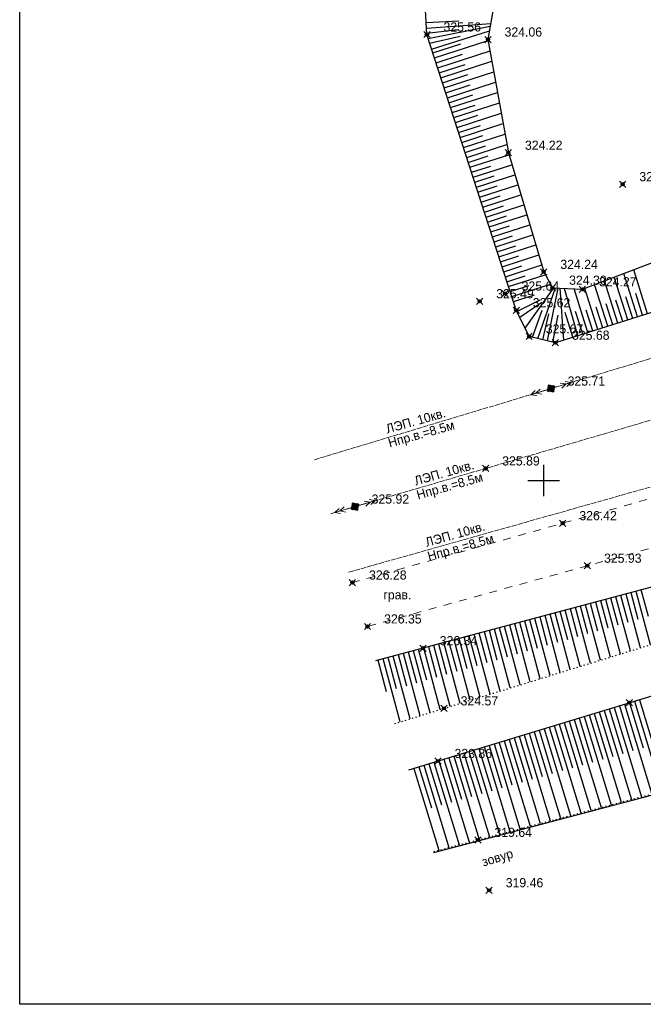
# Model space of a CAD drawing. Header units: metres. Extents: x 707528 to 709248, y 4308395 to 4311045.
# Tile 1 of 104: x 707528 to 707588, y 4308395 to 4308489. Entities that reach past the tile are written whole.
import ezdxf

# ---------------------------------------------------------------- set-up
doc = ezdxf.new("R2010")
doc.units = ezdxf.units.M
doc.header["$LTSCALE"] = 0.5
doc.header["$PDMODE"] = 35
doc.header["$PDSIZE"] = 0.3
for name, pattern in [('Auto_Street_NotBorder_Line_m1', [3, 1.5, -1.5]), ('Commnctn_Electr_VLP_High_Built_m1', [1, 1, 0]), ('ДОРОГИ_СТРОЯЩ', [9, 8, -1]), ('Контура низ откосов  Штриховая 0.1-0.5 - - - - - - -', [0.6, 0.1, -0.5])]:
    doc.linetypes.add(name, pattern=pattern)
for name, color, linetype in [('(001) Сетка', 92, 'Continuous'), ('(002) Рамка', 7, 'Continuous'), ('(004) Точки рельефа', 7, 'Continuous'), ('(022) Возд. Линии', 7, 'Continuous'), ('(025) Дорога', 7, 'Continuous'), ('(027) Гидрография', 7, 'Continuous'), ('(035) Откосы', 7, 'Continuous'), ('(037) Контуры', 7, 'Continuous')]:
    doc.layers.add(name, color=color, linetype=linetype)
doc.layers.add('AUTO#_ROADS_EXIST_L', color=7, linetype='Continuous', lineweight=15, true_color=0x000000)
doc.layers.add('COMMN_OBJCT_#####_B', color=7, linetype='Continuous', lineweight=15, true_color=0x000000)
doc.layers.add('COMMN_OBJCT_ELCTR_B', color=7, linetype='Continuous', true_color=0x000000)
doc.layers.add('COMMN_OBJCT_ELCTR_L', color=7, linetype='Continuous', true_color=0x000000)
doc.styles.add('BM-431', font='txt')
doc.styles.add('D-431', font='txt')

# ---------------------------------------------------------------- blocks, each defined once
blk = doc.blocks.new('CommnctnPoleRCsquare_m1')
at = {"layer": 'COMMN_OBJCT_#####_B', "lineweight": 13, "true_color": 0xfffffe}
blk.add_hatch(color=7, dxfattribs=at).paths.add_polyline_path([(-0.6, 0.6), (-0.6, -0.6), (0.6, -0.6), (0.6, 0.6)])
at = {"layer": 'COMMN_OBJCT_#####_B', "lineweight": 13, "true_color": 0x000000}
blk.add_hatch(color=18, dxfattribs=at).paths.add_polyline_path([(-0.1, 0, 1), (0.1, 0, 1)])
at = {"layer": 'COMMN_OBJCT_#####_B', "color": 18, "lineweight": 9, "true_color": 0x000000}
blk.add_lwpolyline([(0.6, 0.6), (-0.6, 0.6), (-0.6, -0.6), (0.6, -0.6)], close=True, dxfattribs=at)
blk.add_circle((0, 0), 0.1, dxfattribs=at)
blk = doc.blocks.new('ElectricHighVLP_m1')
at = {"layer": 'COMMN_OBJCT_ELCTR_B', "color": 18, "linetype": 'Continuous', "lineweight": 20, "true_color": 0x000000}
for p, q in [((0, 0), (4, 0)), ((3, 0), (2, 0.5)), ((3, 0), (2, -0.5)), ((4, 0), (3, 0.5)), ((4, 0), (3, -0.5))]:
    blk.add_line(p, q, dxfattribs=at)
blk = doc.blocks.new('Setka')
at = {"layer": '(001) Сетка'}
for p, q in [((0, 1.5), (0, -1.5)), ((-1.5, 0), (1.5, 0))]:
    blk.add_line(p, q, dxfattribs=at)

msp = doc.modelspace()

# ---------------------------------------------------------------- linework, layer by layer
at = {"layer": '(002) Рамка', "color": 0}
msp.add_lwpolyline([(707528.465, 4311045.231), (708928.465, 4311045.231), (708928.465, 4308395.231), (707528.465, 4308395.231)], close=True, dxfattribs=at)
at = {"layer": '(027) Гидрография', "color": 4, "elevation": 319.341}
msp.add_lwpolyline([(707567.997, 4308409.714), (707572.213, 4308410.824), (707620.984, 4308423.673), (707772.66, 4308463.725), (707924.336, 4308511.918), (708024.512, 4308543.363), (708124.69, 4308578.077), (708133.047, 4308582.686), (708145.112, 4308589.341), (708157.025, 4308592.604), (708191.793, 4308611.932)], dxfattribs=at)
at = {"layer": '(035) Откосы'}
for p, q in [((707567.266, 4308488.924, 325.412), (707570.374, 4308489.082, 325.412)), ((707567.317, 4308487.928, 325.412), (707570.314, 4308488.262, 325.412)), ((707567.588, 4308486.972, 325.412), (707570.503, 4308487.628, 325.412)), ((707567.895, 4308486.023, 325.412), (707570.562, 4308486.887, 325.412)), ((707568.049, 4308485.549, 325.412), (707573.17, 4308487.207, 325.412)), ((707568.203, 4308485.074, 325.412), (707570.731, 4308485.893, 325.412)), ((707568.356, 4308484.6, 325.412), (707573.348, 4308486.216, 325.412)), ((707568.51, 4308484.125, 325.412), (707570.973, 4308484.923, 325.412)), ((707568.664, 4308483.651, 325.412), (707573.526, 4308485.225, 325.412)), ((707568.817, 4308483.176, 325.412), (707571.216, 4308483.953, 325.412)), ((707568.971, 4308482.702, 325.412), (707573.704, 4308484.235, 325.412)), ((707569.125, 4308482.227, 325.412), (707571.459, 4308482.983, 325.412)), ((707569.278, 4308481.753, 325.412), (707573.883, 4308483.244, 325.412)), ((707569.432, 4308481.278, 325.412), (707571.702, 4308482.013, 325.412)), ((707569.586, 4308480.804, 325.412), (707574.061, 4308482.253, 325.412)), ((707569.739, 4308480.329, 325.412), (707571.945, 4308481.043, 325.412)), ((707569.893, 4308479.854, 325.412), (707574.239, 4308481.262, 325.412)), ((707570.047, 4308479.38, 325.412), (707572.188, 4308480.073, 325.412)), ((707570.2, 4308478.905, 325.412), (707574.418, 4308480.271, 325.412)), ((707570.354, 4308478.431, 325.412), (707572.43, 4308479.103, 325.412)), ((707570.508, 4308477.956, 325.412), (707574.596, 4308479.28, 325.412)), ((707570.661, 4308477.482, 325.412), (707572.673, 4308478.133, 325.412)), ((707570.815, 4308477.007, 325.412), (707574.774, 4308478.289, 325.412)), ((707570.969, 4308476.533, 325.412), (707572.916, 4308477.163, 325.412)), ((707571.122, 4308476.058, 325.412), (707574.952, 4308477.299, 325.412)), ((707571.276, 4308475.584, 325.412), (707573.159, 4308476.193, 325.412)), ((707571.43, 4308475.109, 325.412), (707575.151, 4308476.314, 325.412)), ((707571.584, 4308474.635, 325.412), (707573.439, 4308475.235, 325.412)), ((707571.737, 4308474.16, 325.412), (707575.436, 4308475.358, 325.412)), ((707571.891, 4308473.686, 325.412), (707573.734, 4308474.283, 325.412)), ((707572.045, 4308473.211, 325.412), (707575.72, 4308474.401, 325.412)), ((707572.198, 4308472.736, 325.412), (707574.03, 4308473.33, 325.412)), ((707572.352, 4308472.262, 325.412), (707576.004, 4308473.445, 325.412)), ((707572.506, 4308471.787, 325.412), (707574.326, 4308472.377, 325.412)), ((707572.659, 4308471.313, 325.412), (707576.288, 4308472.488, 325.412)), ((707572.813, 4308470.838, 325.412), (707574.622, 4308471.424, 325.412)), ((707572.967, 4308470.364, 325.412), (707576.572, 4308471.532, 325.412)), ((707573.12, 4308469.889, 325.412), (707574.917, 4308470.471, 325.412)), ((707573.274, 4308469.415, 325.412), (707576.856, 4308470.575, 325.412)), ((707573.428, 4308468.94, 325.412), (707575.213, 4308469.518, 325.412)), ((707573.581, 4308468.466, 325.412), (707577.141, 4308469.618, 325.412)), ((707573.735, 4308467.991, 325.412), (707575.509, 4308468.566, 325.412)), ((707573.889, 4308467.517, 325.412), (707577.425, 4308468.662, 325.412)), ((707574.042, 4308467.042, 325.412), (707575.805, 4308467.613, 325.412)), ((707574.196, 4308466.568, 325.412), (707577.709, 4308467.705, 325.412)), ((707574.35, 4308466.093, 325.412), (707576.1, 4308466.66, 325.412)), ((707574.503, 4308465.619, 325.412), (707577.993, 4308466.749, 325.412)), ((707574.657, 4308465.144, 325.412), (707576.396, 4308465.707, 325.412)), ((707574.811, 4308464.669, 325.412), (707578.277, 4308465.792, 325.412)), ((707574.965, 4308464.195, 325.412), (707576.692, 4308464.754, 325.412)), ((707575.118, 4308463.72, 325.412), (707578.625, 4308464.856, 325.412)), ((707587.436, 4308460.842, 325.412), (707586.131, 4308464.98, 325.412)), ((707588.388, 4308461.142, 325.412), (707587.065, 4308465.336, 325.412)), ((707575.272, 4308463.246, 325.412), (707577.072, 4308463.829, 325.412)), ((707575.426, 4308462.771, 325.412), (707579.117, 4308463.967, 325.412)), ((707584.582, 4308459.942, 325.412), (707583.33, 4308463.913, 325.412)), ((707585.534, 4308460.242, 325.412), (707584.263, 4308464.269, 325.412)), ((707586.485, 4308460.542, 325.412), (707585.197, 4308464.624, 325.412)), ((707575.579, 4308462.297, 325.412), (707577.594, 4308462.949, 325.412)), ((707582.679, 4308459.342, 325.412), (707581.364, 4308463.511, 325.412)), ((707583.631, 4308459.642, 325.412), (707582.396, 4308463.558, 325.412)), ((707587.912, 4308460.992, 325.412), (707587.255, 4308463.075, 325.412)), ((707575.904, 4308461.355, 325.412), (707578.138, 4308462.459, 325.412)), ((707585.058, 4308460.092, 325.412), (707584.427, 4308462.091, 325.412)), ((707586.009, 4308460.392, 325.412), (707585.37, 4308462.419, 325.412)), ((707586.961, 4308460.692, 325.412), (707586.312, 4308462.747, 325.412)), ((707577.404, 4308458.891, 325.412), (707578.336, 4308461.472, 325.412)), ((707578.375, 4308458.658, 325.412), (707578.968, 4308461.131, 325.412)), ((707581.252, 4308458.891, 325.412), (707580.511, 4308461.242, 325.412)), ((707582.204, 4308459.192, 325.412), (707581.518, 4308461.365, 325.412)), ((707583.155, 4308459.492, 325.412), (707582.526, 4308461.488, 325.412)), ((707584.106, 4308459.792, 325.412), (707583.485, 4308461.764, 325.412)), ((707579.345, 4308458.426, 325.412), (707579.843, 4308460.989, 325.412)), ((707588.456, 4308432.233, 325.823), (707587.778, 4308434.772, 325.823)), ((707585.788, 4308428.662, 325.823), (707584.398, 4308433.87, 325.823)), ((707585.574, 4308431.404, 325.823), (707584.881, 4308433.999, 325.823)), ((707586.744, 4308428.957, 325.823), (707585.364, 4308434.128, 325.823)), ((707586.534, 4308431.68, 325.823), (707585.847, 4308434.256, 325.823)), ((707587.7, 4308429.251, 325.823), (707586.329, 4308434.385, 325.823)), ((707587.495, 4308431.956, 325.823), (707586.812, 4308434.514, 325.823)), ((707588.656, 4308429.546, 325.823), (707587.295, 4308434.643, 325.823)), ((707581.965, 4308427.483, 325.823), (707580.535, 4308432.839, 325.823)), ((707581.731, 4308430.299, 325.823), (707581.018, 4308432.967, 325.823)), ((707582.921, 4308427.778, 325.823), (707581.501, 4308433.096, 325.823)), ((707582.691, 4308430.575, 325.823), (707581.984, 4308433.225, 325.823)), ((707583.877, 4308428.073, 325.823), (707582.467, 4308433.354, 325.823)), ((707583.652, 4308430.852, 325.823), (707582.95, 4308433.483, 325.823)), ((707584.833, 4308428.367, 325.823), (707583.432, 4308433.612, 325.823)), ((707584.613, 4308431.128, 325.823), (707583.915, 4308433.741, 325.823)), ((707577.888, 4308429.194, 325.823), (707577.156, 4308431.936, 325.823)), ((707579.098, 4308426.599, 325.823), (707577.638, 4308432.065, 325.823)), ((707578.848, 4308429.47, 325.823), (707578.121, 4308432.194, 325.823)), ((707580.053, 4308426.894, 325.823), (707578.604, 4308432.323, 325.823)), ((707579.809, 4308429.747, 325.823), (707579.087, 4308432.452, 325.823)), ((707581.009, 4308427.189, 325.823), (707579.57, 4308432.581, 325.823)), ((707580.77, 4308430.023, 325.823), (707580.053, 4308432.71, 325.823)), ((707575.274, 4308425.421, 325.823), (707573.776, 4308431.034, 325.823)), ((707575.005, 4308428.365, 325.823), (707574.259, 4308431.163, 325.823)), ((707576.23, 4308425.715, 325.823), (707574.741, 4308431.292, 325.823)), ((707575.966, 4308428.642, 325.823), (707575.224, 4308431.421, 325.823)), ((707577.186, 4308426.01, 325.823), (707575.707, 4308431.55, 325.823)), ((707576.927, 4308428.918, 325.823), (707576.19, 4308431.678, 325.823)), ((707578.142, 4308426.305, 325.823), (707576.673, 4308431.807, 325.823)), ((707571.451, 4308424.242, 325.823), (707569.913, 4308430.003, 325.823)), ((707571.163, 4308427.26, 325.823), (707570.396, 4308430.132, 325.823)), ((707572.407, 4308424.537, 325.823), (707570.879, 4308430.26, 325.823)), ((707572.123, 4308427.537, 325.823), (707571.362, 4308430.389, 325.823)), ((707573.363, 4308424.831, 325.823), (707571.845, 4308430.518, 325.823)), ((707573.084, 4308427.813, 325.823), (707572.327, 4308430.647, 325.823)), ((707574.319, 4308425.126, 325.823), (707572.81, 4308430.776, 325.823)), ((707574.045, 4308428.089, 325.823), (707573.293, 4308430.905, 325.823)), ((707567.32, 4308426.156, 325.823), (707566.533, 4308429.1, 325.823)), ((707568.584, 4308423.358, 325.823), (707567.016, 4308429.229, 325.823)), ((707568.28, 4308426.432, 325.823), (707567.499, 4308429.358, 325.823)), ((707569.54, 4308423.653, 325.823), (707567.982, 4308429.487, 325.823)), ((707569.241, 4308426.708, 325.823), (707568.465, 4308429.616, 325.823)), ((707570.495, 4308423.947, 325.823), (707568.948, 4308429.745, 325.823)), ((707570.202, 4308426.984, 325.823), (707569.43, 4308429.874, 325.823)), ((707564.76, 4308422.179, 325.823), (707563.154, 4308428.198, 325.823)), ((707564.437, 4308425.327, 325.823), (707563.636, 4308428.327, 325.823)), ((707565.716, 4308422.474, 325.823), (707564.119, 4308428.456, 325.823)), ((707565.398, 4308425.603, 325.823), (707564.602, 4308428.585, 325.823)), ((707566.672, 4308422.769, 325.823), (707565.085, 4308428.714, 325.823)), ((707566.359, 4308425.879, 325.823), (707565.568, 4308428.843, 325.823)), ((707567.628, 4308423.063, 325.823), (707566.051, 4308428.971, 325.823)), ((707563.477, 4308425.051, 325.823), (707562.671, 4308428.069, 325.823)), ((707584.732, 4308423.428, 323.57), (707586.029, 4308419.168, 323.57)), ((707585.211, 4308423.573, 323.57), (707587.809, 4308415.037, 323.57)), ((707585.689, 4308423.719, 323.57), (707586.991, 4308419.441, 323.57)), ((707586.167, 4308423.865, 323.57), (707588.777, 4308415.291, 323.57)), ((707586.646, 4308424.01, 323.57), (707587.953, 4308419.715, 323.57)), ((707587.124, 4308424.156, 323.57), (707589.745, 4308415.546, 323.57)), ((707587.602, 4308424.301, 323.57), (707588.915, 4308419.988, 323.57)), ((707581.862, 4308422.554, 323.57), (707583.142, 4308418.349, 323.57)), ((707582.341, 4308422.7, 323.57), (707584.906, 4308414.272, 323.57)), ((707582.819, 4308422.845, 323.57), (707584.105, 4308418.622, 323.57)), ((707583.297, 4308422.991, 323.57), (707585.874, 4308414.527, 323.57)), ((707583.776, 4308423.137, 323.57), (707585.067, 4308418.895, 323.57)), ((707584.254, 4308423.282, 323.57), (707586.842, 4308414.782, 323.57)), ((707578.514, 4308421.535, 323.57), (707581.036, 4308413.252, 323.57)), ((707578.993, 4308421.681, 323.57), (707580.256, 4308417.53, 323.57)), ((707579.471, 4308421.826, 323.57), (707582.003, 4308413.507, 323.57)), ((707579.949, 4308421.972, 323.57), (707581.218, 4308417.803, 323.57)), ((707580.428, 4308422.117, 323.57), (707582.971, 4308413.762, 323.57)), ((707580.906, 4308422.263, 323.57), (707582.18, 4308418.076, 323.57)), ((707581.384, 4308422.409, 323.57), (707583.939, 4308414.017, 323.57)), ((707575.644, 4308420.661, 323.57), (707578.132, 4308412.487, 323.57)), ((707576.123, 4308420.807, 323.57), (707577.369, 4308416.711, 323.57)), ((707576.601, 4308420.953, 323.57), (707579.1, 4308412.742, 323.57)), ((707577.079, 4308421.098, 323.57), (707578.332, 4308416.984, 323.57)), ((707577.558, 4308421.244, 323.57), (707580.068, 4308412.997, 323.57)), ((707578.036, 4308421.389, 323.57), (707579.294, 4308417.257, 323.57)), ((707572.774, 4308419.788, 323.57), (707575.229, 4308411.722, 323.57)), ((707573.253, 4308419.933, 323.57), (707574.483, 4308415.892, 323.57)), ((707573.731, 4308420.079, 323.57), (707576.197, 4308411.977, 323.57)), ((707574.209, 4308420.225, 323.57), (707575.445, 4308416.165, 323.57)), ((707574.688, 4308420.37, 323.57), (707577.165, 4308412.232, 323.57)), ((707575.166, 4308420.516, 323.57), (707576.407, 4308416.438, 323.57)), ((707569.426, 4308418.769, 323.57), (707570.634, 4308414.799, 323.57)), ((707569.904, 4308418.914, 323.57), (707572.326, 4308410.957, 323.57)), ((707570.383, 4308419.06, 323.57), (707571.596, 4308415.072, 323.57)), ((707570.861, 4308419.205, 323.57), (707573.294, 4308411.212, 323.57)), ((707571.339, 4308419.351, 323.57), (707572.559, 4308415.345, 323.57)), ((707571.818, 4308419.497, 323.57), (707574.262, 4308411.467, 323.57)), ((707572.296, 4308419.642, 323.57), (707573.521, 4308415.618, 323.57)), ((707566.556, 4308417.895, 323.57), (707567.748, 4308413.98, 323.57)), ((707567.034, 4308418.041, 323.57), (707569.423, 4308410.193, 323.57)), ((707567.513, 4308418.186, 323.57), (707568.71, 4308414.253, 323.57)), ((707567.991, 4308418.332, 323.57), (707570.391, 4308410.448, 323.57)), ((707568.469, 4308418.477, 323.57), (707569.672, 4308414.526, 323.57)), ((707568.948, 4308418.623, 323.57), (707571.359, 4308410.703, 323.57)), ((707566.078, 4308417.749, 323.57), (707568.456, 4308409.938, 323.57))]:
    msp.add_line(p, q, dxfattribs=at)
at = {"layer": '(035) Откосы', "flags": 128}
for points, elevation in [([(708137.705, 4308599.41), (708078.498, 4308577.812), (708019.277, 4308559.238), (707980.751, 4308549.372), (707918.355, 4308530.98), (707880.871, 4308519.593), (707813.504, 4308498.502), (707717.773, 4308472.39), (707667.522, 4308456.575), (707622.834, 4308444.131), (707562.433, 4308428.006)], 325.823), ([(707565.599, 4308417.604), (707622.053, 4308434.788), (707672.002, 4308448.908), (707718.643, 4308463.34), (707813.86, 4308490.609), (707881.96, 4308510.498), (707919.958, 4308523.193), (707981.907, 4308540.815), (708022.015, 4308552.855), (708079.55, 4308570.875), (708133.435, 4308593.18), (708145.499, 4308596.364), (708145.779, 4308596.51)], 323.57), ([(707640.517, 4308478.832), (707618.283, 4308471.133), (707600.756, 4308465.042), (707579.589, 4308458.367), (707577.083, 4308458.968), (707575.847, 4308461.47), (707567.324, 4308487.787), (707567.143, 4308491.356), (707568.769, 4308493.447), (707572.489, 4308495.172), (707596.83, 4308503.517)], 325.412), ([(707599.083, 4308499.315), (707575.254, 4308491.861), (707573.678, 4308490.384), (707573.152, 4308487.305), (707575.096, 4308476.501), (707578.474, 4308465.13), (707579.311, 4308463.617), (707582.165, 4308463.47), (707598.543, 4308469.705)], 323.008), ([(707567.293, 4308488.405), (707573.415, 4308488.844)], 325.412), ([(707567.451, 4308487.396), (707573.372, 4308488.592)], 325.412), ([(707567.775, 4308486.396), (707573.295, 4308488.141)], 325.412), ([(707576.688, 4308459.767), (707579.452, 4308463.61)], 325.412), ([(707577.895, 4308458.773), (707579.588, 4308463.597)], 325.412), ([(707578.827, 4308458.55), (707579.845, 4308463.59)], 325.412), ([(707580.39, 4308458.62), (707580.034, 4308463.58)], 325.412), ([(707581.716, 4308459.038), (707580.456, 4308463.558)], 325.412), ([(707576.179, 4308460.798), (707578.291, 4308462.239)], 325.412)]:
    msp.add_lwpolyline(points, dxfattribs=dict(at, elevation=elevation))
at = {"layer": '(035) Откосы', "linetype": 'Контура низ откосов  Штриховая 0.1-0.5 - - - - - - -'}
for points, elevation in [([(707564.254, 4308422.023), (707622.653, 4308440.027), (707667.947, 4308454.599), (707718.035, 4308470.558), (707813.433, 4308495.466), (707882.449, 4308516.262), (707919.713, 4308527.533), (707982.751, 4308546.215), (708021.758, 4308556.681), (708078.983, 4308576.029), (708137.705, 4308597.247), (708137.705, 4308599.41)], 324.272), ([(707567.972, 4308409.81), (707572.188, 4308410.921), (707620.959, 4308423.77), (707772.632, 4308463.821), (707924.306, 4308512.014), (708024.481, 4308543.458), (708124.649, 4308578.169), (708132.999, 4308582.774), (708145.074, 4308589.434), (708145.285, 4308589.491)], 319.341)]:
    msp.add_lwpolyline(points, dxfattribs=dict(at, elevation=elevation))
at = {"color": 0, "linetype": 'ByBlock', "lineweight": -2, "transparency": 16777216}
for p in [(707567.324, 4308487.787, 325.559), (707573.152, 4308487.305, 324.065), (707575.096, 4308476.501, 324.222), (707586.013, 4308473.499, 324.041), (707578.474, 4308465.13, 324.239), (707579.311, 4308463.617, 324.298), (707574.781, 4308463.06, 325.637), (707582.165, 4308463.47, 324.267), (707572.351, 4308462.326, 325.494), (707575.847, 4308461.47, 325.616), (707577.083, 4308458.968, 325.667), (707579.589, 4308458.367, 325.685), (707579.168, 4308453.998, 325.711), (707572.927, 4308446.37, 325.889), (707560.466, 4308442.728, 325.918), (707580.287, 4308441.144, 326.415), (707582.643, 4308437.086, 325.935), (707560.219, 4308435.48, 326.285), (707561.656, 4308431.289, 326.353), (707566.959, 4308429.214, 326.336), (707568.96, 4308423.474, 324.567), (707586.646, 4308424.01, 323.887), (707568.373, 4308418.448, 323.865), (707572.188, 4308410.921, 319.636), (707573.263, 4308406.115, 319.456)]:
    msp.add_point(p, dxfattribs=at)
at = {"layer": 'AUTO#_ROADS_EXIST_L', "linetype": 'Auto_Street_NotBorder_Line_m1', "lineweight": 15, "flags": 128}
for points, elevation in [([(708144.126, 4308568.435), (708144.126, 4308568.435), (708147.799, 4308622.715), (708135.298, 4308615.727), (708115.34, 4308601.85), (708068.41, 4308582.072), (708018.295, 4308564.616), (707981.449, 4308553.682), (707918.088, 4308533.035), (707879.635, 4308521.878), (707812.555, 4308500.587), (707561.451, 4308431.232)], 325.994), ([(707560.163, 4308435.464), (707811.659, 4308506.441), (707878.313, 4308526.754), (707916.666, 4308537.594), (707980.147, 4308559.782), (708015.887, 4308570.726), (708066.59, 4308587.394), (708112.982, 4308606.026), (708121.867, 4308613.173), (708120.084, 4308617.452), (708114.106, 4308619.878)], 325.99)]:
    msp.add_lwpolyline(points, dxfattribs=dict(at, elevation=elevation))
at = {"layer": 'COMMN_OBJCT_ELCTR_L', "linetype": 'Commnctn_Electr_VLP_High_Built_m1', "lineweight": 20, "flags": 128}
for points, elevation in [([(707559.857, 4308436.469), (707591.057, 4308445.274), (707653.95, 4308464.224), (707719.826, 4308484.231), (707783.035, 4308503.658), (707846.224, 4308523.491), (707914.765, 4308544.825), (707979.96, 4308565.054), (708042.477, 4308584.491), (708135.818, 4308613.314), (708166.739, 4308624.854), (708194.357, 4308635.494), (708173.508, 4308716.069)], 326.168), ([(707556.588, 4308447.208), (707663.533, 4308479.367), (707719.586, 4308498.429), (707775.514, 4308516.831), (707832.756, 4308535.152), (708068.359, 4308609.08), (708068.718, 4308615.687)], 325.416), ([(707558.157, 4308442.053), (707617.443, 4308459.38), (707658.486, 4308471.245), (707724.913, 4308490.743), (707762.189, 4308501.701), (707808.647, 4308514.861), (707843.269, 4308525.788)], 325.623)]:
    msp.add_lwpolyline(points, dxfattribs=dict(at, elevation=elevation))

# ---------------------------------------------------------------- block references
at = {"layer": '(001) Сетка'}
msp.add_blockref('Setka', (707578.465, 4308445.231), dxfattribs=at)
at = {"layer": 'COMMN_OBJCT_#####_B', "color": 18, "true_color": 0x000000, "xscale": 0.5, "yscale": 0.5, "zscale": 0.5, "rotation": 347.8261480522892}
for p in [(707579.168, 4308453.998, -1.047), (707560.466, 4308442.728, -0.84)]:
    msp.add_blockref('CommnctnPoleRCsquare_m1', p, dxfattribs=at)
at = {"layer": 'COMMN_OBJCT_ELCTR_B'}
for p, xscale, yscale, zscale, rotation in [((707579.168, 4308453.998, -1.047), 0.5, 0.5, 0.5, 16.7749167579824), ((707579.168, 4308453.998, -1.047), 0.4999999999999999, 0.4999999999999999, 0.4999999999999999, 197.0514794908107), ((707560.466, 4308442.728, -0.84), 0.5, 0.5, 0.5, 16.7749167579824), ((707560.466, 4308442.728, -0.84), 0.4999999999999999, 0.4999999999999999, 0.4999999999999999, 195.9551830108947)]:
    msp.add_blockref('ElectricHighVLP_m1', p, dxfattribs=dict(at, xscale=xscale, yscale=yscale, zscale=zscale, rotation=rotation))

# ---------------------------------------------------------------- texts
at = {"layer": '(004) Точки рельефа', "style": 'D-431'}
for s, p in [('325.56', (707568.91, 4308488.072, 325.559)), ('324.06', (707574.738, 4308487.59, 324.065)), ('324.22', (707576.682, 4308476.781, 324.222)), ('324.04', (707587.599, 4308473.782, 324.041)), ('324.24', (707580.06, 4308465.41, 324.239)), ('324.30', (707580.897, 4308463.9, 324.298)), ('325.64', (707576.367, 4308463.345, 325.637)), ('324.27', (707583.751, 4308463.75, 324.267)), ('325.49', (707573.937, 4308462.61, 325.494)), ('325.62', (707577.433, 4308461.755, 325.616)), ('325.67', (707578.669, 4308459.253, 325.667)), ('325.68', (707581.175, 4308458.652, 325.685)), ('325.71', (707580.754, 4308454.279, 325.711)), ('325.89', (707574.513, 4308446.654, 325.889)), ('325.92', (707562.052, 4308443.012, 325.918)), ('326.42', (707581.873, 4308441.429, 326.415)), ('325.93', (707584.23, 4308437.37, 325.935)), ('326.28', (707561.805, 4308435.765, 326.285)), ('326.35', (707563.242, 4308431.574, 326.353)), ('326.34', (707568.545, 4308429.499, 326.336)), ('324.57', (707570.546, 4308423.755, 324.567)), ('323.86', (707569.959, 4308418.733, 323.865)), ('319.64', (707573.774, 4308411.206, 319.636)), ('319.46', (707574.849, 4308406.4, 319.456))]:
    msp.add_text(s, height=0.875, dxfattribs=at).set_placement(p)
at = {"layer": '(022) Возд. Линии', "style": 'BM-431'}
for p in [(707563.771, 4308448.364, -0.295), (707566.482, 4308443.402, -0.295), (707567.53, 4308437.543, 325.99), (707567.53, 4308437.543, 325.99)]:
    msp.add_text('Hпр.в.=8.5м', height=0.875, rotation=15.76004, dxfattribs=at).set_placement(p)
at = {"layer": '(022) Возд. Линии', "char_height": 0.875, "attachment_point": 1, "rotation": 15.76004, "style": 'BM-431'}
for insert in [(707563.315, 4308450.543, -0.295), (707566.026, 4308445.581, -0.295), (707567.073, 4308439.722, 325.99), (707567.073, 4308439.722, 325.99)]:
    msp.add_mtext('ЛЭП. 10кв.', dxfattribs=dict(at, insert=insert))
at = {"layer": '(025) Дорога', "linetype": 'ДОРОГИ_СТРОЯЩ', "style": 'BM-431'}
msp.add_text('грав.', height=0.875, dxfattribs=at).set_placement((707563.172, 4308433.878, -0.295))
at = {"layer": '(037) Контуры', "color": 0, "linetype": 'ByBlock', "style": 'BM-431'}
msp.add_text('зовур', height=0.875, rotation=16.90997, dxfattribs=at).set_placement((707572.724, 4308408.371, -0.295))

doc.saveas('drawing.dxf')
